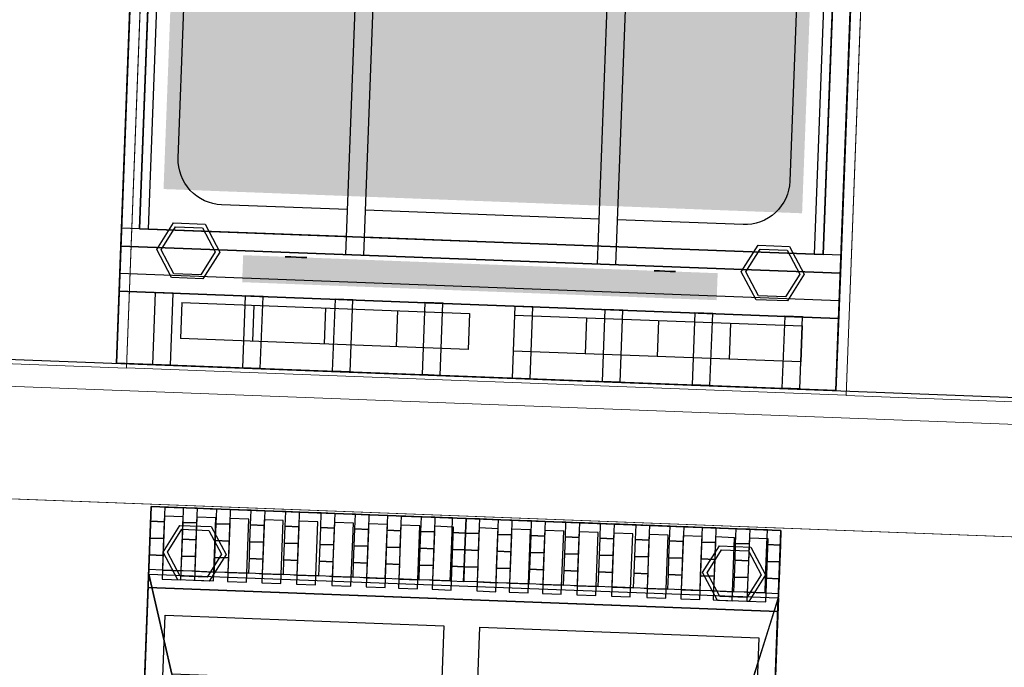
# Model space of a CAD drawing. Header units: millimetres. Extents: x 119024465 to 119292677, y 483022511 to 483148062.
# Tile 42 of 162: x 119082194 to 119083288, y 483064579 to 483065298. Entities that reach past the tile are written whole.
import ezdxf

# ---------------------------------------------------------------- set-up
doc = ezdxf.new("R2010")
doc.units = ezdxf.units.MM
doc.header["$LTSCALE"] = 100
doc.linetypes.add('CONTINUA', pattern=[0])
doc.linetypes.add('Wipeout_Contour', pattern=[1000, 0, -1000])
doc.layers.add('(22) Binnenwanden', color=1, linetype='CONTINUOUS', lineweight=0)
for name, color, linetype in [('200-2D', 1, 'CONTINUOUS'), ('200-3D', 1, 'CONTINUOUS'), ('204-2D', 7, 'CONTINUA'), ('GRI-3D', 7, 'CONTINUOUS'), ('INS-3D', 3, 'CONTINUOUS'), ('New_22 Binnenwanden', 7, 'CONTINUOUS'), ('New_22 Binnenwanden Afdek-arcering', 7, 'CONTINUOUS'), ('New_82 Losse inrichting.LOSSE INRICHTING', 7, 'CONTINUOUS'), ('Overlap', 8, 'CONTINUOUS')]:
    doc.layers.add(name, color=color, linetype=linetype)
doc.styles.get("Standard").update_dxf_attribs({"font": 'ISOCP.SHX'})

# ---------------------------------------------------------------- blocks, each defined once
blk = doc.blocks.new('7FRSG2D15')
at = {"layer": '200-2D'}
blk.add_lwpolyline([(0, -70), (70, -70), (70, 0), (0, 0)], close=True, dxfattribs=at)
at = {"layer": '200-3D'}
for p, q in [((0, -70.5, 81), (0, 0, 81)), ((70, -70.5, 81), (70, 0, 81)), ((-0.01, -68.5, 85), (0, -7.5, 85)), ((70, -68.5, 85), (70, -7.5, 85))]:
    blk.add_line(p, q, dxfattribs=at)
at = {"layer": '200-3D', "extrusion": (1, 0, 0)}
for p, q in [((0, 0, 81), (0, -70.5, 81)), ((70, 0, 81), (70, -70.5, 81))]:
    blk.add_line(p, q, dxfattribs=at)
at = {"layer": '200-3D', "elevation": 15}
blk.add_lwpolyline([(70, -64.5), (70, 0), (0, 0), (0, -64.5)], dxfattribs=at)
at = {"layer": '200-3D', "extrusion": (1, 0, 0), "elevation": 70}
blk.add_lwpolyline([(-7.5, 85), (-7.15, 85.15), (-7, 85.5), (-7, 87), (0, 87), (0, 81)], dxfattribs=at)
at = {"layer": '200-3D', "elevation": 3}
for points in [[(3.25, -1.97), (1.5, -5), (3.25, -8.03), (6.75, -8.03), (8.5, -5), (6.75, -1.97)], [(63.25, -1.97), (61.5, -5), (63.25, -8.03), (66.75, -8.03), (68.5, -5), (66.75, -1.97)]]:
    blk.add_lwpolyline(points, close=True, dxfattribs=at)
at = {"layer": '200-3D'}
for points in [[(3.5, -2.4), (2, -5), (3.5, -7.6), (6.5, -7.6), (8, -5), (6.5, -2.4)], [(63.5, -2.4), (62, -5), (63.5, -7.6), (66.5, -7.6), (68, -5), (66.5, -2.4)]]:
    blk.add_lwpolyline(points, close=True, dxfattribs=at)
for points in [[(70, 0, 15), (0, 0, 15), (0, -64.5, 15), (70, -64.5, 15)], [(3, -18.5, 85), (-0.01, -7.5, 85), (-0.01, -68.5, 85), (3, -63.5, 85)], [(67, -18.5, 85), (70, -7.5, 85), (0, -7.5, 85), (3, -18.5, 85)], [(70, -7.5, 85), (67, -18.5, 85), (67, -63.5, 85), (70, -68.5, 85)]]:
    blk.add_3dface(points, dxfattribs=at)
at = {"layer": '204-2D'}
for p, q in [((0, -9), (70, -9)), ((35, -9), (0, -9)), ((70, -9), (35, -9))]:
    blk.add_line(p, q, dxfattribs=at)
for points in [[(1.36, -1), (3.46, -1), (3.46, -8), (1.36, -8), (1.36, -1)], [(5.11, -1), (7.21, -1), (7.21, -8), (5.11, -8), (5.11, -1)], [(8.69, -1), (10.8, -1), (10.8, -8), (8.69, -8), (8.69, -1)], [(12.49, -1), (14.6, -1), (14.6, -8), (12.49, -8), (12.49, -1)], [(16.43, -1), (18.54, -1), (18.54, -8), (16.43, -8), (16.43, -1)], [(20.28, -1), (22.39, -1), (22.39, -8), (20.28, -8), (20.28, -1)], [(24.1, -1), (26.21, -1), (26.21, -8), (24.1, -8), (24.1, -1)], [(27.79, -1), (29.9, -1), (29.9, -8), (27.79, -8), (27.79, -1)], [(31.4, -1), (33.5, -1), (33.5, -8), (31.4, -8), (31.4, -1)], [(36.36, -1), (38.46, -1), (38.46, -8), (36.36, -8), (36.36, -1)], [(40.11, -1), (42.21, -1), (42.21, -8), (40.11, -8), (40.11, -1)], [(43.69, -1), (45.8, -1), (45.8, -8), (43.69, -8), (43.69, -1)], [(47.49, -1), (49.6, -1), (49.6, -8), (47.49, -8), (47.49, -1)], [(51.43, -1), (53.54, -1), (53.54, -8), (51.43, -8), (51.43, -1)], [(55.28, -1), (57.39, -1), (57.39, -8), (55.28, -8), (55.28, -1)], [(59.1, -1), (61.21, -1), (61.21, -8), (59.1, -8), (59.1, -1)], [(62.79, -1), (64.9, -1), (64.9, -8), (62.79, -8), (62.79, -1)], [(66.4, -1), (68.5, -1), (68.5, -8), (66.4, -8), (66.4, -1)]]:
    blk.add_lwpolyline(points, dxfattribs=at)
for points in [[(33, -60), (33, -12), (2, -12), (2, -60)], [(68, -60), (68, -12), (37, -12), (37, -60)]]:
    blk.add_lwpolyline(points, close=True, dxfattribs=at)
at = {"layer": 'GRI-3D'}
for points, invisible_edges in [([(1.49, 0, 88), (-0.01, 0, 88), (-0.01, -1.63, 89.18), (1.49, -1.63, 89.18)], 1), ([(-0.01, 0, 87), (-0.01, 0, 88), (1.49, 0, 88), (1.49, 0, 87)], 6), ([(3.8, 0, 87), (3.46, 0, 88), (1.49, 0, 88), (1.49, 0, 87)], 5), ([(4.96, 0, 88), (3.46, 0, 88), (3.46, -1.63, 89.18), (4.96, -1.63, 89.18)], 1), ([(4.96, 0, 87), (4.96, 0, 88), (3.46, 0, 88), (3.46, 0, 87)], 7), ([(7.55, 0, 87), (7.21, 0, 88), (4.96, 0, 88), (4.96, 0, 87)], 5), ([(8.71, 0, 88), (7.21, 0, 88), (7.21, -1.63, 89.18), (8.71, -1.63, 89.18)], 1), ([(8.71, 0, 87), (8.71, 0, 88), (7.21, 0, 88), (7.21, 0, 87)], 7), ([(11.13, 0, 87), (10.8, 0, 88), (8.71, 0, 88), (8.71, 0, 87)], 5), ([(12.3, 0, 88), (10.8, 0, 88), (10.8, -1.63, 89.18), (12.3, -1.63, 89.18)], 1), ([(12.3, 0, 87), (12.3, 0, 88), (10.8, 0, 88), (10.8, 0, 87)], 7), ([(14.93, 0, 87), (14.6, 0, 88), (12.3, 0, 88), (12.3, 0, 87)], 5), ([(16.1, 0, 88), (14.6, 0, 88), (14.6, -1.63, 89.18), (16.1, -1.63, 89.18)], 1), ([(16.1, 0, 87), (16.1, 0, 88), (14.6, 0, 88), (14.6, 0, 87)], 7), ([(18.87, 0, 87), (18.54, 0, 88), (16.1, 0, 88), (16.1, 0, 87)], 5), ([(20.04, 0, 88), (18.54, 0, 88), (18.54, -1.63, 89.18), (20.04, -1.63, 89.18)], 1), ([(20.04, 0, 87), (20.04, 0, 88), (18.54, 0, 88), (18.54, 0, 87)], 7), ([(22.72, 0, 87), (22.39, 0, 88), (20.04, 0, 88), (20.04, 0, 87)], 5), ([(23.89, 0, 88), (22.39, 0, 88), (22.39, -1.63, 89.18), (23.89, -1.63, 89.18)], 1), ([(23.89, 0, 87), (23.89, 0, 88), (22.39, 0, 88), (22.39, 0, 87)], 7), ([(26.54, 0, 87), (26.21, 0, 88), (23.89, 0, 88), (23.89, 0, 87)], 5), ([(27.71, 0, 88), (26.21, 0, 88), (26.21, -1.63, 89.18), (27.71, -1.63, 89.18)], 1), ([(27.71, 0, 87), (27.71, 0, 88), (26.21, 0, 88), (26.21, 0, 87)], 7), ([(30.23, 0, 87), (29.9, 0, 88), (27.71, 0, 88), (27.71, 0, 87)], 5), ([(31.4, 0, 88), (29.9, 0, 88), (29.9, -1.63, 89.18), (31.4, -1.63, 89.18)], 1), ([(31.4, 0, 87), (31.4, 0, 88), (29.9, 0, 88), (29.9, 0, 87)], 7), ([(33.5, 0, 87), (33.5, 0, 88), (31.4, 0, 88), (31.2, 0, 87)], 5), ([(35, 0, 87), (35, 0, 88), (33.5, 0, 88), (33.5, 0, 87)], 6), ([(35, 0, 88), (33.5, 0, 88), (33.5, -1.63, 89.18), (35, -1.63, 89.18)], 1), ([(36.49, 0, 88), (34.99, 0, 88), (34.99, -1.63, 89.18), (36.49, -1.63, 89.18)], 1), ([(34.99, 0, 87), (34.99, 0, 88), (36.49, 0, 88), (36.49, 0, 87)], 6), ([(38.8, 0, 87), (38.46, 0, 88), (36.49, 0, 88), (36.49, 0, 87)], 5), ([(39.96, 0, 88), (38.46, 0, 88), (38.46, -1.63, 89.18), (39.96, -1.63, 89.18)], 1), ([(39.96, 0, 87), (39.96, 0, 88), (38.46, 0, 88), (38.46, 0, 87)], 7), ([(42.55, 0, 87), (42.21, 0, 88), (39.96, 0, 88), (39.96, 0, 87)], 5), ([(43.71, 0, 88), (42.21, 0, 88), (42.21, -1.63, 89.18), (43.71, -1.63, 89.18)], 1), ([(43.71, 0, 87), (43.71, 0, 88), (42.21, 0, 88), (42.21, 0, 87)], 7), ([(46.13, 0, 87), (45.8, 0, 88), (43.71, 0, 88), (43.71, 0, 87)], 5), ([(47.3, 0, 88), (45.8, 0, 88), (45.8, -1.63, 89.18), (47.3, -1.63, 89.18)], 1), ([(47.3, 0, 87), (47.3, 0, 88), (45.8, 0, 88), (45.8, 0, 87)], 7), ([(49.93, 0, 87), (49.6, 0, 88), (47.3, 0, 88), (47.3, 0, 87)], 5), ([(51.1, 0, 88), (49.6, 0, 88), (49.6, -1.63, 89.18), (51.1, -1.63, 89.18)], 1), ([(51.1, 0, 87), (51.1, 0, 88), (49.6, 0, 88), (49.6, 0, 87)], 7), ([(53.87, 0, 87), (53.54, 0, 88), (51.1, 0, 88), (51.1, 0, 87)], 5), ([(55.04, 0, 88), (53.54, 0, 88), (53.54, -1.63, 89.18), (55.04, -1.63, 89.18)], 1), ([(55.04, 0, 87), (55.04, 0, 88), (53.54, 0, 88), (53.54, 0, 87)], 7), ([(57.72, 0, 87), (57.39, 0, 88), (55.04, 0, 88), (55.04, 0, 87)], 5), ([(58.89, 0, 88), (57.39, 0, 88), (57.39, -1.63, 89.18), (58.89, -1.63, 89.18)], 1), ([(58.89, 0, 87), (58.89, 0, 88), (57.39, 0, 88), (57.39, 0, 87)], 7), ([(61.54, 0, 87), (61.21, 0, 88), (58.89, 0, 88), (58.89, 0, 87)], 5), ([(62.71, 0, 88), (61.21, 0, 88), (61.21, -1.63, 89.18), (62.71, -1.63, 89.18)], 1), ([(62.71, 0, 87), (62.71, 0, 88), (61.21, 0, 88), (61.21, 0, 87)], 7), ([(65.23, 0, 87), (64.9, 0, 88), (62.71, 0, 88), (62.71, 0, 87)], 5), ([(66.4, 0, 88), (64.9, 0, 88), (64.9, -1.63, 89.18), (66.4, -1.63, 89.18)], 1), ([(66.4, 0, 87), (66.4, 0, 88), (64.9, 0, 88), (64.9, 0, 87)], 7), ([(68.5, 0, 87), (68.5, 0, 88), (66.4, 0, 88), (66.2, 0, 87)], 5), ([(70, 0, 87), (70, 0, 88), (68.5, 0, 88), (68.5, 0, 87)], 6), ([(70, 0, 88), (68.5, 0, 88), (68.5, -1.63, 89.18), (70, -1.63, 89.18)], 1), ([(-0.01, -7, 88), (1.49, -7, 88), (1.49, -5.37, 89.18), (-0.01, -5.37, 89.18)], 1), ([(3.46, -7, 88), (4.96, -7, 88), (4.96, -5.37, 89.18), (3.46, -5.37, 89.18)], 1), ([(7.21, -7, 88), (8.71, -7, 88), (8.71, -5.37, 89.18), (7.21, -5.37, 89.18)], 1), ([(10.8, -7, 88), (12.3, -7, 88), (12.3, -5.37, 89.18), (10.8, -5.37, 89.18)], 1), ([(14.6, -7, 88), (16.1, -7, 88), (16.1, -5.37, 89.18), (14.6, -5.37, 89.18)], 1), ([(18.54, -7, 88), (20.04, -7, 88), (20.04, -5.37, 89.18), (18.54, -5.37, 89.18)], 1), ([(22.39, -7, 88), (23.89, -7, 88), (23.89, -5.37, 89.18), (22.39, -5.37, 89.18)], 1), ([(26.21, -7, 88), (27.71, -7, 88), (27.71, -5.37, 89.18), (26.21, -5.37, 89.18)], 1), ([(29.9, -7, 88), (31.4, -7, 88), (31.4, -5.37, 89.18), (29.9, -5.37, 89.18)], 1), ([(33.5, -7, 88), (35, -7, 88), (35, -5.37, 89.18), (33.5, -5.37, 89.18)], 1), ([(34.99, -7, 88), (36.49, -7, 88), (36.49, -5.37, 89.18), (34.99, -5.37, 89.18)], 1), ([(38.46, -7, 88), (39.96, -7, 88), (39.96, -5.37, 89.18), (38.46, -5.37, 89.18)], 1), ([(42.21, -7, 88), (43.71, -7, 88), (43.71, -5.37, 89.18), (42.21, -5.37, 89.18)], 1), ([(45.8, -7, 88), (47.3, -7, 88), (47.3, -5.37, 89.18), (45.8, -5.37, 89.18)], 1), ([(49.6, -7, 88), (51.1, -7, 88), (51.1, -5.37, 89.18), (49.6, -5.37, 89.18)], 1), ([(53.54, -7, 88), (55.04, -7, 88), (55.04, -5.37, 89.18), (53.54, -5.37, 89.18)], 1), ([(57.39, -7, 88), (58.89, -7, 88), (58.89, -5.37, 89.18), (57.39, -5.37, 89.18)], 1), ([(61.21, -7, 88), (62.71, -7, 88), (62.71, -5.37, 89.18), (61.21, -5.37, 89.18)], 1), ([(64.9, -7, 88), (66.4, -7, 88), (66.4, -5.37, 89.18), (64.9, -5.37, 89.18)], 1), ([(68.5, -7, 88), (70, -7, 88), (70, -5.37, 89.18), (68.5, -5.37, 89.18)], 1), ([(-0.01, -7, 87), (-0.01, -7, 88), (1.49, -7, 88), (1.49, -7, 87)], 6), ([(3.8, -7, 87), (3.46, -7, 88), (1.49, -7, 88), (1.49, -7, 87)], 5), ([(4.96, -7, 87), (4.96, -7, 88), (3.46, -7, 88), (3.46, -7, 87)], 7), ([(7.55, -7, 87), (7.21, -7, 88), (4.96, -7, 88), (4.96, -7, 87)], 5), ([(8.71, -7, 87), (8.71, -7, 88), (7.21, -7, 88), (7.21, -7, 87)], 7), ([(11.35, -7, 87), (10.8, -7, 88), (8.71, -7, 88), (8.71, -7, 87)], 5), ([(11.13, -7, 87), (10.8, -7, 88), (8.71, -7, 88), (8.71, -7, 87)], 5), ([(12.3, -7, 87), (12.3, -7, 88), (10.8, -7, 88), (10.8, -7, 87)], 7), ([(14.93, -7, 87), (14.6, -7, 88), (12.3, -7, 88), (12.3, -7, 87)], 5), ([(16.1, -7, 87), (16.1, -7, 88), (14.6, -7, 88), (14.6, -7, 87)], 7), ([(18.87, -7, 87), (18.54, -7, 88), (16.1, -7, 88), (16.1, -7, 87)], 5), ([(20.04, -7, 87), (20.04, -7, 88), (18.54, -7, 88), (18.54, -7, 87)], 7), ([(22.72, -7, 87), (22.39, -7, 88), (20.04, -7, 88), (20.04, -7, 87)], 5), ([(23.89, -7, 87), (23.89, -7, 88), (22.39, -7, 88), (22.39, -7, 87)], 7), ([(26.54, -7, 87), (26.21, -7, 88), (23.89, -7, 88), (23.89, -7, 87)], 5), ([(27.71, -7, 87), (27.71, -7, 88), (26.21, -7, 88), (26.21, -7, 87)], 7), ([(30.23, -7, 87), (29.9, -7, 88), (27.71, -7, 88), (27.71, -7, 87)], 5), ([(31.4, -7, 87), (31.4, -7, 88), (29.9, -7, 88), (29.9, -7, 87)], 7), ([(33.5, -7, 87), (33.5, -7, 88), (31.4, -7, 88), (31.2, -7, 87)], 5), ([(35, -7, 87), (35, -7, 88), (33.5, -7, 88), (33.5, -7, 87)], 6), ([(34.99, -7, 87), (34.99, -7, 88), (36.49, -7, 88), (36.49, -7, 87)], 6), ([(38.8, -7, 87), (38.46, -7, 88), (36.49, -7, 88), (36.49, -7, 87)], 5), ([(39.96, -7, 87), (39.96, -7, 88), (38.46, -7, 88), (38.46, -7, 87)], 7), ([(42.55, -7, 87), (42.21, -7, 88), (39.96, -7, 88), (39.96, -7, 87)], 5), ([(43.71, -7, 87), (43.71, -7, 88), (42.21, -7, 88), (42.21, -7, 87)], 7), ([(46.35, -7, 87), (45.8, -7, 88), (43.71, -7, 88), (43.71, -7, 87)], 5), ([(46.13, -7, 87), (45.8, -7, 88), (43.71, -7, 88), (43.71, -7, 87)], 5), ([(47.3, -7, 87), (47.3, -7, 88), (45.8, -7, 88), (45.8, -7, 87)], 7), ([(49.93, -7, 87), (49.6, -7, 88), (47.3, -7, 88), (47.3, -7, 87)], 5), ([(51.1, -7, 87), (51.1, -7, 88), (49.6, -7, 88), (49.6, -7, 87)], 7), ([(53.87, -7, 87), (53.54, -7, 88), (51.1, -7, 88), (51.1, -7, 87)], 5), ([(55.04, -7, 87), (55.04, -7, 88), (53.54, -7, 88), (53.54, -7, 87)], 7), ([(57.72, -7, 87), (57.39, -7, 88), (55.04, -7, 88), (55.04, -7, 87)], 5), ([(58.89, -7, 87), (58.89, -7, 88), (57.39, -7, 88), (57.39, -7, 87)], 7), ([(61.54, -7, 87), (61.21, -7, 88), (58.89, -7, 88), (58.89, -7, 87)], 5), ([(62.71, -7, 87), (62.71, -7, 88), (61.21, -7, 88), (61.21, -7, 87)], 7), ([(65.23, -7, 87), (64.9, -7, 88), (62.71, -7, 88), (62.71, -7, 87)], 5), ([(66.4, -7, 87), (66.4, -7, 88), (64.9, -7, 88), (64.9, -7, 87)], 7), ([(68.5, -7, 87), (68.5, -7, 88), (66.4, -7, 88), (66.2, -7, 87)], 5), ([(70, -7, 87), (70, -7, 88), (68.5, -7, 88), (68.5, -7, 87)], 6)]:
    blk.add_3dface(points, dxfattribs=dict(at, invisible_edges=invisible_edges))
for points in [[(1.49, -1.63, 89.18), (-0.01, -1.63, 89.18), (-0.01, -3.5, 89.57), (1.49, -3.5, 89.57)], [(4.96, -1.63, 89.18), (3.46, -1.63, 89.18), (3.46, -3.5, 89.57), (4.96, -3.5, 89.57)], [(8.71, -1.63, 89.18), (7.21, -1.63, 89.18), (7.21, -3.5, 89.57), (8.71, -3.5, 89.57)], [(12.3, -1.63, 89.18), (10.8, -1.63, 89.18), (10.8, -3.5, 89.57), (12.3, -3.5, 89.57)], [(16.1, -1.63, 89.18), (14.6, -1.63, 89.18), (14.6, -3.5, 89.57), (16.1, -3.5, 89.57)], [(20.04, -1.63, 89.18), (18.54, -1.63, 89.18), (18.54, -3.5, 89.57), (20.04, -3.5, 89.57)], [(23.89, -1.63, 89.18), (22.39, -1.63, 89.18), (22.39, -3.5, 89.57), (23.89, -3.5, 89.57)], [(27.71, -1.63, 89.18), (26.21, -1.63, 89.18), (26.21, -3.5, 89.57), (27.71, -3.5, 89.57)], [(31.4, -1.63, 89.18), (29.9, -1.63, 89.18), (29.9, -3.5, 89.57), (31.4, -3.5, 89.57)], [(35, -1.63, 89.18), (33.5, -1.63, 89.18), (33.5, -3.5, 89.57), (35, -3.5, 89.57)], [(36.49, -1.63, 89.18), (34.99, -1.63, 89.18), (34.99, -3.5, 89.57), (36.49, -3.5, 89.57)], [(39.96, -1.63, 89.18), (38.46, -1.63, 89.18), (38.46, -3.5, 89.57), (39.96, -3.5, 89.57)], [(43.71, -1.63, 89.18), (42.21, -1.63, 89.18), (42.21, -3.5, 89.57), (43.71, -3.5, 89.57)], [(47.3, -1.63, 89.18), (45.8, -1.63, 89.18), (45.8, -3.5, 89.57), (47.3, -3.5, 89.57)], [(51.1, -1.63, 89.18), (49.6, -1.63, 89.18), (49.6, -3.5, 89.57), (51.1, -3.5, 89.57)], [(55.04, -1.63, 89.18), (53.54, -1.63, 89.18), (53.54, -3.5, 89.57), (55.04, -3.5, 89.57)], [(58.89, -1.63, 89.18), (57.39, -1.63, 89.18), (57.39, -3.5, 89.57), (58.89, -3.5, 89.57)], [(62.71, -1.63, 89.18), (61.21, -1.63, 89.18), (61.21, -3.5, 89.57), (62.71, -3.5, 89.57)], [(66.4, -1.63, 89.18), (64.9, -1.63, 89.18), (64.9, -3.5, 89.57), (66.4, -3.5, 89.57)], [(70, -1.63, 89.18), (68.5, -1.63, 89.18), (68.5, -3.5, 89.57), (70, -3.5, 89.57)], [(-0.01, -5.37, 89.18), (1.49, -5.37, 89.18), (1.49, -3.5, 89.57), (-0.01, -3.5, 89.57)], [(3.46, -5.37, 89.18), (4.96, -5.37, 89.18), (4.96, -3.5, 89.57), (3.46, -3.5, 89.57)], [(7.21, -5.37, 89.18), (8.71, -5.37, 89.18), (8.71, -3.5, 89.57), (7.21, -3.5, 89.57)], [(10.8, -5.37, 89.18), (12.3, -5.37, 89.18), (12.3, -3.5, 89.57), (10.8, -3.5, 89.57)], [(14.6, -5.37, 89.18), (16.1, -5.37, 89.18), (16.1, -3.5, 89.57), (14.6, -3.5, 89.57)], [(18.54, -5.37, 89.18), (20.04, -5.37, 89.18), (20.04, -3.5, 89.57), (18.54, -3.5, 89.57)], [(22.39, -5.37, 89.18), (23.89, -5.37, 89.18), (23.89, -3.5, 89.57), (22.39, -3.5, 89.57)], [(26.21, -5.37, 89.18), (27.71, -5.37, 89.18), (27.71, -3.5, 89.57), (26.21, -3.5, 89.57)], [(29.9, -5.37, 89.18), (31.4, -5.37, 89.18), (31.4, -3.5, 89.57), (29.9, -3.5, 89.57)], [(33.5, -5.37, 89.18), (35, -5.37, 89.18), (35, -3.5, 89.57), (33.5, -3.5, 89.57)], [(34.99, -5.37, 89.18), (36.49, -5.37, 89.18), (36.49, -3.5, 89.57), (34.99, -3.5, 89.57)], [(38.46, -5.37, 89.18), (39.96, -5.37, 89.18), (39.96, -3.5, 89.57), (38.46, -3.5, 89.57)], [(42.21, -5.37, 89.18), (43.71, -5.37, 89.18), (43.71, -3.5, 89.57), (42.21, -3.5, 89.57)], [(45.8, -5.37, 89.18), (47.3, -5.37, 89.18), (47.3, -3.5, 89.57), (45.8, -3.5, 89.57)], [(49.6, -5.37, 89.18), (51.1, -5.37, 89.18), (51.1, -3.5, 89.57), (49.6, -3.5, 89.57)], [(53.54, -5.37, 89.18), (55.04, -5.37, 89.18), (55.04, -3.5, 89.57), (53.54, -3.5, 89.57)], [(57.39, -5.37, 89.18), (58.89, -5.37, 89.18), (58.89, -3.5, 89.57), (57.39, -3.5, 89.57)], [(61.21, -5.37, 89.18), (62.71, -5.37, 89.18), (62.71, -3.5, 89.57), (61.21, -3.5, 89.57)], [(64.9, -5.37, 89.18), (66.4, -5.37, 89.18), (66.4, -3.5, 89.57), (64.9, -3.5, 89.57)], [(68.5, -5.37, 89.18), (70, -5.37, 89.18), (70, -3.5, 89.57), (68.5, -3.5, 89.57)]]:
    blk.add_3dface(points, dxfattribs=at)
at = {"layer": 'INS-3D'}
blk.add_lwpolyline([(0, 0), (70, 0), (70, -70.5), (0, -70.5)], close=True, dxfattribs=at)
at = {"layer": 'INS-3D', "flags": 9}
for tag, p in [('DIST', (0, 0)), ('ANGOLO', (0, -1.5))]:
    blk.add_attdef(tag, p, '', height=1, dxfattribs=at)
blk = doc.blocks.new('C900')
at = {"layer": '204-2D'}
for p, q in [((5, -7), (5, -3)), ((5, -7), (5, -3)), ((37, -3), (5, -3)), ((13, -7), (13, -3)), ((21, -7), (21, -3)), ((29, -7), (29, -3)), ((37, -7), (37, -3)), ((5, -7), (37, -7))]:
    blk.add_line(p, q, dxfattribs=at)
blk = doc.blocks.new('9BRSG2S')
at = {"layer": '200-2D'}
blk.add_lwpolyline([(77, -80), (80, -80), (80, 0), (0, 0), (0, -80), (3, -80), (3, -93), (77, -93)], close=True, dxfattribs=at)
at = {"layer": '200-3D', "extrusion": (1, 0, 0)}
blk.add_lwpolyline([(0, 91.96), (0, 67), (-13, 67), (-13, 89.96), (-8, 89.96), (-8, 91.96)], dxfattribs=at)
at = {"layer": '200-3D'}
for points, elevation in [([(0, -84.5), (0, 0), (80, 0), (80, -84.5)], 20), ([(5.75, -9.72), (4, -12.75), (5.75, -15.78), (9.25, -15.78), (11, -12.75), (9.25, -9.72)], 9), ([(70.75, -9.72), (69, -12.75), (70.75, -15.78), (74.25, -15.78), (76, -12.75), (74.25, -9.72)], 9)]:
    blk.add_lwpolyline(points, close=True, dxfattribs=dict(at, elevation=elevation))
for points in [[(6, -10.15), (4.5, -12.75), (6, -15.35), (9, -15.35), (10.5, -12.75), (9, -10.15)], [(71, -10.15), (69.5, -12.75), (71, -15.35), (74, -15.35), (75.5, -12.75), (74, -10.15)]]:
    blk.add_lwpolyline(points, close=True, dxfattribs=at)
at = {"layer": '200-3D', "extrusion": (0, -1, 0), "elevation": 12.5}
for points in [[(18.9, 97.04), (18.3, 96), (18.9, 94.96), (20.1, 94.96), (20.7, 96), (20.1, 97.04)], [(59.9, 97.04), (59.3, 96), (59.9, 94.96), (61.1, 94.96), (61.7, 96), (61.1, 97.04)]]:
    blk.add_lwpolyline(points, close=True, dxfattribs=at)
at = {"layer": '200-3D'}
for points, elevation in [([(2, -15), (78, -15)], 84), ([(2, -84.51), (2, -15), (78, -15), (78, -84.49)], 67.1), ([(2, -91), (2, -15), (78, -15), (78, -91)], 90)]:
    blk.add_lwpolyline(points, dxfattribs=dict(at, elevation=elevation))
for points in [[(13.62, -12.5, 90), (13.62, -9.5, 90), (66.38, -12.5, 90), (66.38, -9.5, 90)], [(4.5, -79.5, 90), (4.5, -19.5, 90), (75.5, -79.5, 90), (75.5, -19.5, 90)]]:
    blk.add_solid(points, dxfattribs=at)
for points in [[(0, -13, 67), (0, -13, 89.96), (0, 0, 90), (0, 0, 67)], [(0, -8, 89.96), (0, -8, 92), (0, 0, 92), (0, 0, 90)], [(80, -8, 92), (80, 0, 92), (0, 0, 92), (0, -8, 92)], [(0, 0, 67), (0, 0, 92), (80, 0, 91.96), (80, 0, 67)], [(80, 0, 67), (80, 0, 90), (80, -13, 89.96), (80, -13, 67.04)], [(80, 0, 90), (80, 0, 92), (80, -8, 91.96), (80, -8, 89.96)], [(80, -8, 89.96), (80, -8, 92), (0, -8, 92), (0, -8, 89.96)], [(80, -13, 90), (80, -8, 89.96), (0, -8, 89.96), (0, -13, 89.96)], [(80, -13, 67.04), (0, -13, 67), (0, -84.5, 67), (80, -84.5, 67)], [(80, -13, 67.04), (80, -13, 90), (0, -13, 89.96), (0, -13, 67)], [(80, -13, 67.04), (80, -13, 90), (0, -13, 89.96), (0, -13, 67)], [(2, -84.5, 67.1), (2, -84.51, 84.1), (2, -15, 84), (2, -15, 67.1)], [(78, -91, 90), (78, -15, 90), (2, -15, 90), (2, -91, 90)], [(78, -15, 67.1), (78, -15, 90), (2, -15, 90), (2, -15, 67.1)], [(2, -15, 90), (78, -15, 90), (78, -15, 67.1), (2, -15, 67.1)], [(78, -15, 67.1), (78, -15, 84), (78, -84.49, 84.1), (78, -84.5, 67.1)]]:
    blk.add_3dface(points, dxfattribs=at)
at = {"layer": '204-2D'}
for p, q in [((0, -10), (80, -10)), ((80, -13), (0, -13)), ((27, -13), (27, -97.99)), ((53, -13), (53, -97.99)), ((25, -15), (0, -15)), ((3, -15), (3, -80)), ((53, -15), (27, -15)), ((80, -15), (55, -15)), ((77, -80), (77, -15)), ((53, -18), (27, -18))]:
    blk.add_line(p, q, dxfattribs=at)
blk.add_lwpolyline([(25, -13), (25, -97.99), (55, -97.99), (55, -13)], dxfattribs=at)
for points in [[(25, -18), (11, -18, 0.414214), (6, -23), (6, -73, 0.414214), (11, -78), (25, -78)], [(55, -78), (69, -78, 0.414214), (74, -73), (74, -23, 0.414214), (69, -18), (55, -18)]]:
    blk.add_lwpolyline(points, format="xyb", dxfattribs=at)
at = {"layer": 'GRI-3D'}
for points in [[(0, 0, 92), (80, 0, 92), (80, 0, 93), (0, 0, 93)], [(6, 0, 93), (6, 0, 94), (4, 0, 94), (4, 0, 93)], [(4, 0, 94), (6, 0, 94), (6, -8, 94), (4, -8, 94)], [(16, 0, 93), (16, 0, 94), (14, 0, 94), (14, 0, 93)], [(14, 0, 94), (16, 0, 94), (16, -8, 94), (14, -8, 94)], [(26, 0, 93), (26, 0, 94), (24, 0, 94), (24, 0, 93)], [(24, 0, 94), (26, 0, 94), (26, -8, 94), (24, -8, 94)], [(36, 0, 93), (36, 0, 94), (34, 0, 94), (34, 0, 93)], [(34, 0, 94), (36, 0, 94), (36, -8, 94), (34, -8, 94)], [(46, 0, 93), (46, 0, 94), (44, 0, 94), (44, 0, 93)], [(44, 0, 94), (46, 0, 94), (46, -8, 94), (44, -8, 94)], [(56, 0, 93), (56, 0, 94), (54, 0, 94), (54, 0, 93)], [(54, 0, 94), (56, 0, 94), (56, -8, 94), (54, -8, 94)], [(66, 0, 93), (66, 0, 94), (64, 0, 94), (64, 0, 93)], [(64, 0, 94), (66, 0, 94), (66, -8, 94), (64, -8, 94)], [(76, 0, 93), (76, 0, 94), (74, 0, 94), (74, 0, 93)], [(74, 0, 94), (76, 0, 94), (76, -8, 94), (74, -8, 94)], [(0, -8, 92), (80, -8, 92), (80, -8, 93), (0, -8, 93)], [(6, -8, 93), (6, -8, 94), (4, -8, 94), (4, -8, 93)], [(16, -8, 93), (16, -8, 94), (14, -8, 94), (14, -8, 93)], [(26, -8, 93), (26, -8, 94), (24, -8, 94), (24, -8, 93)], [(36, -8, 93), (36, -8, 94), (34, -8, 94), (34, -8, 93)], [(46, -8, 93), (46, -8, 94), (44, -8, 94), (44, -8, 93)], [(56, -8, 93), (56, -8, 94), (54, -8, 94), (54, -8, 93)], [(66, -8, 93), (66, -8, 94), (64, -8, 94), (64, -8, 93)], [(76, -8, 93), (76, -8, 94), (74, -8, 94), (74, -8, 93)]]:
    blk.add_3dface(points, dxfattribs=at)
at = {"layer": 'INS-3D'}
blk.add_lwpolyline([(0, 0), (80, 0), (80, -93), (0, -93)], close=True, dxfattribs=at)
at = {"layer": '204-2D'}
for p in [(2, 0), (39, 0)]:
    blk.add_blockref('C900', p, dxfattribs=at)
at = {"layer": 'INS-3D', "flags": 9}
for tag, p in [('DIST', (0, 0)), ('ANG', (0.57, -1.92))]:
    blk.add_attdef(tag, p, '', height=1, dxfattribs=at)
blk = doc.blocks.new('Wall_77_1', base_point=(-25443.9, 37986.4))
at = {"color": 254, "linetype": 'Wipeout_Contour', "lineweight": 0, "ltscale": 176066.262918}
blk.add_wipeout([(-25443.9, 37923.9), (-18638.6, 37923.9), (-18638.6, 38048.9), (-25443.9, 38048.9)], dxfattribs=at).dxf.layer = 'New_22 Binnenwanden Afdek-arcering'
at = {"layer": 'New_22 Binnenwanden', "color": 2, "linetype": 'Continuous', "lineweight": 0, "flags": 128}
for points in [[(-18638.6, 38048.9), (-25443.9, 38048.9)], [(-25443.9, 37923.9), (-18638.6, 37923.9)]]:
    blk.add_lwpolyline(points, dxfattribs=at)
blk = doc.blocks.new('Kubus 24[29]_1', base_point=(-24599.1, 38073.9))
at = {"layer": 'New_82 Losse inrichting.LOSSE INRICHTING', "color": 2, "linetype": 'Continuous', "lineweight": 0, "flags": 128}
blk.add_lwpolyline([(-22821.9, 38753.9), (-24599.1, 38753.9), (-24599.1, 38073.9), (-22821.9, 38073.9)], close=True, dxfattribs=at)
blk = doc.blocks.new('Kubus 24[57]_1', base_point=(-24216.4, 37212.3))
at = {"layer": 'New_82 Losse inrichting.LOSSE INRICHTING', "color": 2, "linetype": 'Continuous', "lineweight": 0, "flags": 128}
blk.add_lwpolyline([(-21725.2, 37923.9), (-24216.4, 37923.9), (-24216.4, 37212.3), (-21725.2, 37212.3)], close=True, dxfattribs=at)
blk = doc.blocks.new('Kubus 24[134]_1', base_point=(-22821.9, 38073.9))
at = {"layer": 'New_82 Losse inrichting.LOSSE INRICHTING', "color": 2, "linetype": 'Continuous', "lineweight": 0, "flags": 128}
blk.add_lwpolyline([(-22021.9, 39003.9), (-22821.9, 39003.9), (-22821.9, 38073.9), (-22021.9, 38073.9)], close=True, dxfattribs=at)
blk = doc.blocks.new('Kubus 24[135]_1', base_point=(-22021.9, 38073.9))
at = {"layer": 'New_82 Losse inrichting.LOSSE INRICHTING', "color": 2, "linetype": 'Continuous', "lineweight": 0, "flags": 128}
blk.add_lwpolyline([(-20612.8, 38753.9), (-22021.9, 38753.9), (-22021.9, 38073.9), (-20612.8, 38073.9)], close=True, dxfattribs=at)

msp = doc.modelspace()

# ---------------------------------------------------------------- linework, layer by layer
at = {"layer": '(22) Binnenwanden', "lineweight": 30}
for p, q in [((119086481.1, 483064717.4), (119079680.6, 483064975.3)), ((119086477.3, 483064617.5), (119079676.9, 483064875.4))]:
    msp.add_line(p, q, dxfattribs=at)
at = {"layer": '200-3D'}
msp.add_lwpolyline([(119080574.8, 483065662), (119086508.5, 483065437), (119086482.8, 483064757.9), (119080549.1, 483064983)], close=True, dxfattribs=at)

# ---------------------------------------------------------------- block references
at = {"layer": '200-3D', "xscale": -10.00000000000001, "yscale": 10, "zscale": 10, "rotation": 357.8279000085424}
msp.add_blockref('7FRSG2D15', (119083039.5, 483064731.4), dxfattribs=at)
at = {"layer": 'Overlap', "xscale": -10, "yscale": 9.999999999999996, "zscale": 10, "rotation": 177.8278999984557}
msp.add_blockref('9BRSG2S', (119082301.3, 483064917.2), dxfattribs=at)

# ---------------------------------------------------------------- next in the draw order: block references
at = {"layer": 'New_22 Binnenwanden', "color": 2, "lineweight": 0, "rotation": 357.8278999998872}
msp.add_blockref('Wall_77_1', (119079689.1, 483064923.6), dxfattribs=at)

# ---------------------------------------------------------------- next in the draw order: block references
at = {"layer": 'New_82 Losse inrichting.LOSSE INRICHTING', "color": 2, "linetype": 'Continuous', "lineweight": 0, "rotation": 357.8278999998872}
for name, p in [('Kubus 24[134]_1', (119082312.6, 483064911.7)), ('Kubus 24[29]_1', (119080536.6, 483064979)), ('Kubus 24[135]_1', (119083112, 483064881.3)), ('Kubus 24[57]_1', (119080886.4, 483064103.5))]:
    msp.add_blockref(name, p, dxfattribs=at)

doc.saveas('drawing.dxf')
